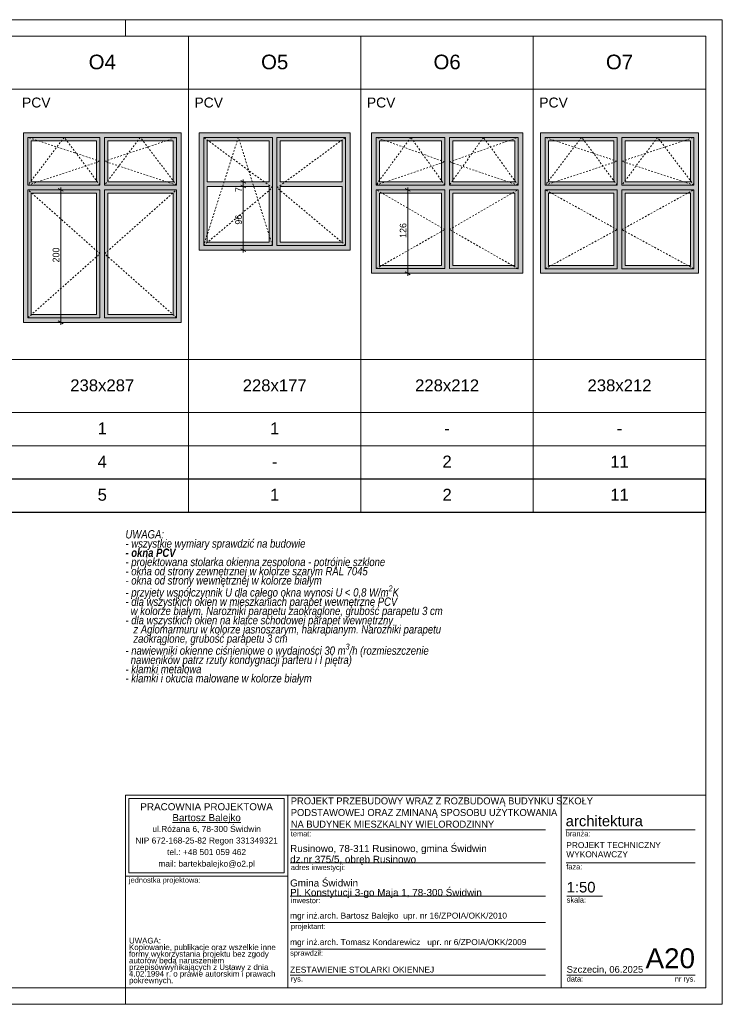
# Model space of a CAD drawing. Extents: x -130919 to -54459, y 5277 to 20371.
# Tile 11 of 11: x -65054 to -54459, y 5521 to 20371. Entities that reach past the tile are written whole.
import ezdxf

# ---------------------------------------------------------------- set-up
doc = ezdxf.new("R2010")
doc.units = 0
doc.header["$MEASUREMENT"] = 0
doc.linetypes.add('Hidden Line', pattern=[50, 25, -25])
doc.layers.add('Arch kolorystyka_Nr_Pióra__2', color=7, linetype='Continuous', lineweight=13, true_color=0x7f7f7f)
for name, color, linetype, lineweight in [('Arch okna_Nr_Pióra__21', 7, 'Continuous', 13), ('Arch opisy okien_Nr_Pióra__1', 7, 'Continuous', 25), ('Arch opisy_Nr_Pióra__1', 7, 'Continuous', 25), ('Arch opisy_Nr_Pióra__21', 7, 'Continuous', 13), ('Arch opisy_Nr_Pióra__7', 7, 'Continuous', 13), ('ARCH TABELA_Nr_Pióra__1', 7, 'Continuous', 25), ('ARCH TABELA_Nr_Pióra__21', 7, 'Continuous', 13), ('ARCH TABELA_Nr_Pióra__7', 7, 'Continuous', 13), ('Arch wymiary_Nr_Pióra__5', 7, 'Continuous', 13)]:
    doc.layers.add(name, color=color, linetype=linetype, lineweight=lineweight)
doc.layers.add('Arch wymiary', color=7, linetype='Continuous')
doc.styles.add('GENERATED_STYLE_1', font='txt')
doc.styles.add('GENERATED_STYLE_10', font='txt')
doc.styles.add('GENERATED_STYLE_2', font='arial.ttf')
doc.styles.add('GENERATED_STYLE_3', font='arial.ttf')
doc.styles.add('GENERATED_STYLE_4', font='arial.ttf')
doc.styles.add('GENERATED_STYLE_5', font='arial.ttf')
doc.styles.add('GENERATED_STYLE_6', font='arial.ttf')
doc.styles.add('GENERATED_STYLE_7', font='txt')
doc.dimstyles.new('GENERATED_STYLE__1', dxfattribs={"dimtxt": 100, "dimasz": 57, "dimexe": 0.18, "dimexo": 0, "dimgap": 0.09, "dimtad": 1, "dimdec": 0, "dimlfac": 0.1, "dimzin": 0, "dimdsep": 46, "dimtxsty": 'GENERATED_STYLE_1', "dimblk": 'ARROWHEAD_2', "dimblk1": 'ARROWHEAD_2', "dimblk2": 'ARROWHEAD_2', "dimcen": 0.09, "dimclrd": 7, "dimclre": 7, "dimclrt": 7, "dimadec": 0, "dimazin": 0, "dimtfac": 1, "dimtdec": 4, "dimtmove": 0, "dimatfit": 3, "dimfxl": 0, "dimtolj": 1, "dimtzin": 0, "dimarcsym": 0})

# ---------------------------------------------------------------- blocks, each defined once
blk = doc.blocks.new('*D30')
at = {"layer": 'Arch wymiary_Nr_Pióra__5', "linetype": 'Continuous'}
for p, q in [((-64397, 17784), (-64472, 17827)), ((-64435, 17806), (-64435, 17842)), ((-64379, 17806), (-64491, 17806)), ((-64435, 15806), (-64435, 17806)), ((-64379, 15806), (-64491, 15806)), ((-64472, 15827), (-64397, 15784)), ((-64435, 15769), (-64435, 15806))]:
    blk.add_line(p, q, dxfattribs=at)
at = {"layer": 'Arch wymiary_Nr_Pióra__5', "insert": (-64455, 16710), "char_height": 100, "attachment_point": 7, "rotation": 90, "style": 'GENERATED_STYLE_1'}
blk.add_mtext('{200}', dxfattribs=at)
blk = doc.blocks.new('ARROWHEAD_2')
at = {"color": 0, "linetype": 'Continuous', "lineweight": 0}
for p, q in [((0, 0), (-1, 0)), ((-0.38, -0.66), (0.38, 0.66))]:
    blk.add_line(p, q, dxfattribs=at)
blk = doc.blocks.new('*D31')
at = {"layer": 'Arch wymiary_Nr_Pióra__5', "linetype": 'Continuous'}
for p, q in [((-61625, 17856), (-61738, 17856)), ((-61719, 17877), (-61644, 17834)), ((-61682, 16896), (-61682, 17856)), ((-61625, 16896), (-61738, 16896)), ((-61719, 16917), (-61644, 16874)), ((-61682, 16859), (-61682, 16896))]:
    blk.add_line(p, q, dxfattribs=at)
at = {"layer": 'Arch wymiary_Nr_Pióra__5', "char_height": 100, "attachment_point": 7, "rotation": 90, "style": 'GENERATED_STYLE_1'}
for s, insert in [('{7}', (-61702, 17770)), ('{96}', (-61702, 17280))]:
    blk.add_mtext(s, dxfattribs=dict(at, insert=insert))
blk = doc.blocks.new('*D32')
at = {"layer": 'Arch wymiary_Nr_Pióra__5', "linetype": 'Continuous'}
for p, q in [((-61625, 17926), (-61738, 17926)), ((-61625, 17856), (-61738, 17856)), ((-61644, 17904), (-61719, 17947)), ((-61719, 17877), (-61644, 17834)), ((-61682, 17926), (-61682, 17962)), ((-61682, 17856), (-61682, 17926))]:
    blk.add_line(p, q, dxfattribs=at)
at = {"layer": 'Arch wymiary_Nr_Pióra__5', "char_height": 100, "attachment_point": 7, "rotation": 90, "style": 'GENERATED_STYLE_1'}
for s, insert in [('{7}', (-61702, 17770)), ('{96}', (-61702, 17280))]:
    blk.add_mtext(s, dxfattribs=dict(at, insert=insert))
blk = doc.blocks.new('*D33')
at = {"layer": 'Arch wymiary_Nr_Pióra__5', "linetype": 'Continuous'}
for p, q in [((-59164, 17784), (-59239, 17827)), ((-59201, 17806), (-59201, 17842)), ((-59145, 17806), (-59258, 17806)), ((-59201, 16546), (-59201, 17806)), ((-59145, 16546), (-59258, 16546)), ((-59239, 16567), (-59164, 16524)), ((-59201, 16509), (-59201, 16546))]:
    blk.add_line(p, q, dxfattribs=at)
at = {"layer": 'Arch wymiary_Nr_Pióra__5', "insert": (-59221, 17080), "char_height": 100, "attachment_point": 7, "rotation": 90, "style": 'GENERATED_STYLE_1'}
blk.add_mtext('{126}', dxfattribs=at)

msp = doc.modelspace()

# ---------------------------------------------------------------- hatches: boundary and pattern name
at = {"layer": 'Arch kolorystyka_Nr_Pióra__2', "linetype": 'Continuous'}
h = msp.add_hatch(color=256, dxfattribs=at)
h.paths.add_polyline_path([(-62618.9, 15805.6), (-64998.9, 15805.6), (-64998.9, 18665.6), (-62618.9, 18665.6)], flags=0)
h.paths.add_polyline_path([(-64878.9, 17925.6), (-64878.9, 18545.6), (-63893.9, 18545.6), (-63893.9, 17925.6)], flags=0)
h.paths.add_polyline_path([(-63723.9, 17925.6), (-63723.9, 18545.6), (-62738.9, 18545.6), (-62738.9, 17925.6)], flags=0)
h.paths.add_polyline_path([(-63723.9, 15925.6), (-63723.9, 17755.6), (-62738.9, 17755.6), (-62738.9, 15925.6)], flags=0)
h.paths.add_polyline_path([(-63893.9, 15925.6), (-64878.9, 15925.6), (-64878.9, 17755.6), (-63893.9, 17755.6)], flags=0)
h = msp.add_hatch(color=256, dxfattribs=at)
h.paths.add_polyline_path([(-62348.9, 16895.6), (-60068.9, 16895.6), (-60068.9, 18665.6), (-62348.9, 18665.6)], flags=0)
h.paths.add_polyline_path([(-62228.9, 17015.6), (-62228.9, 17855.6), (-61293.9, 17855.6), (-61293.9, 17015.6)], flags=0)
h.paths.add_polyline_path([(-62228.9, 17925.6), (-62228.9, 18545.6), (-61293.9, 18545.6), (-61293.9, 17925.6)], flags=0)
h.paths.add_polyline_path([(-61123.9, 17925.6), (-61123.9, 18545.6), (-60188.9, 18545.6), (-60188.9, 17925.6)], flags=0)
h.paths.add_polyline_path([(-61123.9, 17015.6), (-61123.9, 17855.6), (-60188.9, 17855.6), (-60188.9, 17015.6)], flags=0)
h = msp.add_hatch(color=256, dxfattribs=at)
h.paths.add_polyline_path([(-59748.9, 16545.6), (-57468.9, 16545.3), (-57468.9, 18665.3), (-59748.9, 18665.6)], flags=0)
h.paths.add_polyline_path([(-59628.9, 16665.6), (-59628.9, 17755.6), (-58693.9, 17755.6), (-58693.9, 16665.6)], flags=0)
h.paths.add_polyline_path([(-59628.9, 17925.6), (-59628.9, 18545.6), (-58693.9, 18545.6), (-58693.9, 17925.6)], flags=0)
h.paths.add_polyline_path([(-58523.9, 17925.6), (-58523.9, 18545.6), (-57588.9, 18545.3), (-57588.9, 17925.3)], flags=0)
h.paths.add_polyline_path([(-58523.9, 16665.6), (-58523.9, 17755.6), (-57588.9, 17755.3), (-57588.9, 16665.3)], flags=0)
h = msp.add_hatch(color=256, dxfattribs=at)
h.paths.add_polyline_path([(-57198.9, 16545.3), (-54818.9, 16545.3), (-54818.9, 18665.3), (-57198.9, 18665.3)], flags=0)
h.paths.add_polyline_path([(-57078.9, 16665.3), (-57078.9, 17755.3), (-56093.9, 17755.3), (-56093.9, 16665.3)], flags=0)
h.paths.add_polyline_path([(-57078.9, 17925.3), (-57078.9, 18545.3), (-56093.9, 18545.3), (-56093.9, 17925.3)], flags=0)
h.paths.add_polyline_path([(-55923.9, 17925.3), (-55923.9, 18545.3), (-54938.9, 18545.3), (-54938.9, 17925.3)], flags=0)
h.paths.add_polyline_path([(-55923.9, 16665.3), (-55923.9, 17755.3), (-54938.9, 17755.3), (-54938.9, 16665.3)], flags=0)

# ---------------------------------------------------------------- linework, layer by layer
at = {"layer": 'Arch okna_Nr_Pióra__21', "linetype": 'Continuous'}
for p, q in [((-64998.9, 18665.6), (-62618.9, 18665.6)), ((-64998.9, 18665.6), (-64998.9, 15805.6)), ((-64928.9, 18595.6), (-63843.9, 18595.6)), ((-64928.9, 18595.6), (-64928.9, 17875.6)), ((-63843.9, 18595.6), (-63843.9, 17875.6)), ((-63773.9, 18595.6), (-63773.9, 17875.6)), ((-63773.9, 18595.6), (-62688.9, 18595.6)), ((-62688.9, 18595.6), (-62688.9, 17875.6)), ((-62618.9, 18665.6), (-62618.9, 15805.6)), ((-62348.9, 18665.6), (-60068.9, 18665.6)), ((-62348.9, 18665.6), (-62348.9, 16895.6)), ((-62278.9, 18595.6), (-61243.9, 18595.6)), ((-62278.9, 18595.6), (-62278.9, 16965.6)), ((-61243.9, 18595.6), (-61243.9, 16965.6)), ((-61173.9, 18595.6), (-61173.9, 16965.6)), ((-61173.9, 18595.6), (-60138.9, 18595.6)), ((-60138.9, 18595.6), (-60138.9, 16965.6)), ((-60068.9, 18665.6), (-60068.9, 16895.6)), ((-59748.9, 18665.6), (-59748.9, 16545.6)), ((-59748.9, 18665.6), (-57468.9, 18665.3)), ((-59678.9, 18595.6), (-58643.9, 18595.6)), ((-59678.9, 18595.6), (-59678.9, 17875.6)), ((-58643.9, 18595.6), (-58643.9, 17875.6)), ((-58573.9, 18595.6), (-58573.9, 17875.6)), ((-58573.9, 18595.6), (-57538.9, 18595.3)), ((-57538.9, 18595.3), (-57538.9, 17875.3)), ((-57468.9, 18665.3), (-57468.9, 16545.3)), ((-57198.9, 18665.3), (-57198.9, 16545.3)), ((-57198.9, 18665.3), (-54818.9, 18665.3)), ((-57128.9, 18595.3), (-57128.9, 17875.3)), ((-57128.9, 18595.3), (-56043.9, 18595.3)), ((-56043.9, 18595.3), (-56043.9, 17875.3)), ((-55973.9, 18595.3), (-55973.9, 17875.3)), ((-55973.9, 18595.3), (-54888.9, 18595.3)), ((-54888.9, 18595.3), (-54888.9, 17875.3)), ((-54818.9, 18665.3), (-54818.9, 16545.3)), ((-64878.9, 18545.6), (-63893.9, 18545.6)), ((-64878.9, 18545.6), (-64878.9, 17925.6)), ((-63893.9, 18545.6), (-63893.9, 17925.6)), ((-63723.9, 18545.6), (-62738.9, 18545.6)), ((-63723.9, 18545.6), (-63723.9, 17925.6)), ((-62738.9, 18545.6), (-62738.9, 17925.6)), ((-62228.9, 18545.6), (-61293.9, 18545.6)), ((-62228.9, 18545.6), (-62228.9, 17925.6)), ((-61293.9, 18545.6), (-61293.9, 17925.6)), ((-61123.9, 18545.6), (-60188.9, 18545.6)), ((-61123.9, 18545.6), (-61123.9, 17925.6)), ((-60188.9, 18545.6), (-60188.9, 17925.6)), ((-59628.9, 18545.6), (-58693.9, 18545.6)), ((-59628.9, 18545.6), (-59628.9, 17925.6)), ((-58693.9, 18545.6), (-58693.9, 17925.6)), ((-58523.9, 18545.6), (-57588.9, 18545.3)), ((-58523.9, 18545.6), (-58523.9, 17925.6)), ((-57588.9, 18545.3), (-57588.9, 17925.3)), ((-57078.9, 18545.3), (-57078.9, 17925.3)), ((-57078.9, 18545.3), (-56093.9, 18545.3)), ((-56093.9, 18545.3), (-56093.9, 17925.3)), ((-55923.9, 18545.3), (-54938.9, 18545.3)), ((-55923.9, 18545.3), (-55923.9, 17925.3)), ((-54938.9, 18545.3), (-54938.9, 17925.3)), ((-64928.9, 17875.6), (-63843.9, 17875.6)), ((-64878.9, 17925.6), (-63893.9, 17925.6)), ((-63773.9, 17875.6), (-62688.9, 17875.6)), ((-63723.9, 17925.6), (-62738.9, 17925.6)), ((-62228.9, 17925.6), (-61293.9, 17925.6)), ((-62228.9, 17855.6), (-61293.9, 17855.6)), ((-62228.9, 17855.6), (-62228.9, 17015.6)), ((-61293.9, 17855.6), (-61293.9, 17015.6)), ((-61123.9, 17925.6), (-60188.9, 17925.6)), ((-61123.9, 17855.6), (-60188.9, 17855.6)), ((-61123.9, 17855.6), (-61123.9, 17015.6)), ((-60188.9, 17855.6), (-60188.9, 17015.6)), ((-59678.9, 17875.6), (-58643.9, 17875.6)), ((-59628.9, 17925.6), (-58693.9, 17925.6)), ((-58573.9, 17875.6), (-57538.9, 17875.3)), ((-58523.9, 17925.6), (-57588.9, 17925.3)), ((-57128.9, 17875.3), (-56043.9, 17875.3)), ((-57078.9, 17925.3), (-56093.9, 17925.3)), ((-55973.9, 17875.3), (-54888.9, 17875.3)), ((-55923.9, 17925.3), (-54938.9, 17925.3)), ((-64928.9, 17805.6), (-63843.9, 17805.6)), ((-64928.9, 17805.6), (-64928.9, 15875.6)), ((-64878.9, 17755.6), (-63893.9, 17755.6)), ((-64878.9, 17755.6), (-64878.9, 15925.6)), ((-63893.9, 17755.6), (-63893.9, 15925.6)), ((-63843.9, 17805.6), (-63843.9, 15875.6)), ((-63773.9, 17805.6), (-63773.9, 15875.6)), ((-63773.9, 17805.6), (-62688.9, 17805.6)), ((-63723.9, 17755.6), (-62738.9, 17755.6)), ((-63723.9, 17755.6), (-63723.9, 15925.6)), ((-62738.9, 17755.6), (-62738.9, 15925.6)), ((-62688.9, 17805.6), (-62688.9, 15875.6)), ((-59678.9, 17805.6), (-58643.9, 17805.6)), ((-59678.9, 17805.6), (-59678.9, 16615.6)), ((-59628.9, 17755.6), (-58693.9, 17755.6)), ((-59628.9, 17755.6), (-59628.9, 16665.6)), ((-58693.9, 17755.6), (-58693.9, 16665.6)), ((-58643.9, 17805.6), (-58643.9, 16615.6)), ((-58573.9, 17805.6), (-58573.9, 16615.6)), ((-58573.9, 17805.6), (-57538.9, 17805.3)), ((-58523.9, 17755.6), (-57588.9, 17755.3)), ((-58523.9, 17755.6), (-58523.9, 16665.6)), ((-57588.9, 17755.3), (-57588.9, 16665.3)), ((-57538.9, 17805.3), (-57538.9, 16615.3)), ((-57128.9, 17805.3), (-57128.9, 16615.3)), ((-57128.9, 17805.3), (-56043.9, 17805.3)), ((-57078.9, 17755.3), (-56093.9, 17755.3)), ((-57078.9, 17755.3), (-57078.9, 16665.3)), ((-56093.9, 17755.3), (-56093.9, 16665.3)), ((-56043.9, 17805.3), (-56043.9, 16615.3)), ((-55973.9, 17805.3), (-54888.9, 17805.3)), ((-55973.9, 17805.3), (-55973.9, 16615.3)), ((-55923.9, 17755.3), (-55923.9, 16665.3)), ((-55923.9, 17755.3), (-54938.9, 17755.3)), ((-54938.9, 17755.3), (-54938.9, 16665.3)), ((-54888.9, 17805.3), (-54888.9, 16615.3)), ((-62278.9, 16965.6), (-61243.9, 16965.6)), ((-62228.9, 17015.6), (-61293.9, 17015.6)), ((-61173.9, 16965.6), (-60138.9, 16965.6)), ((-61123.9, 17015.6), (-60188.9, 17015.6)), ((-62348.9, 16895.6), (-60068.9, 16895.6)), ((-59628.9, 16665.6), (-58693.9, 16665.6)), ((-58523.9, 16665.6), (-57588.9, 16665.3)), ((-57078.9, 16665.3), (-56093.9, 16665.3)), ((-55923.9, 16665.3), (-54938.9, 16665.3)), ((-59748.9, 16545.6), (-57468.9, 16545.3)), ((-59678.9, 16615.6), (-58643.9, 16615.6)), ((-58573.9, 16615.6), (-57538.9, 16615.3)), ((-57198.9, 16545.3), (-54818.9, 16545.3)), ((-57128.9, 16615.3), (-56043.9, 16615.3)), ((-55973.9, 16615.3), (-54888.9, 16615.3)), ((-64878.9, 15925.6), (-63893.9, 15925.6)), ((-63723.9, 15925.6), (-62738.9, 15925.6)), ((-64998.9, 15805.6), (-62618.9, 15805.6)), ((-64928.9, 15875.6), (-63843.9, 15875.6)), ((-63773.9, 15875.6), (-62688.9, 15875.6))]:
    msp.add_line(p, q, dxfattribs=at)
at = {"layer": 'Arch okna_Nr_Pióra__21', "linetype": 'Hidden Line'}
for p, q in [((-64381.4, 18595.6), (-64928.9, 17875.6)), ((-63843.9, 18235.6), (-64928.9, 18595.6)), ((-63843.9, 17875.6), (-64381.4, 18595.6)), ((-63236.4, 18595.6), (-63773.9, 17875.6)), ((-63773.9, 18235.6), (-62688.9, 18595.6)), ((-62688.9, 17875.6), (-63236.4, 18595.6)), ((-61756.4, 18595.6), (-62278.9, 16965.6)), ((-61243.9, 17835.6), (-62278.9, 18595.6)), ((-61243.9, 16965.6), (-61756.4, 18595.6)), ((-61173.9, 17835.6), (-60138.9, 18595.6)), ((-59156.4, 18595.6), (-59678.9, 17875.6)), ((-58643.9, 18225.6), (-59678.9, 18595.6)), ((-58643.9, 17875.6), (-59156.4, 18595.6)), ((-58061.4, 18595.6), (-58573.9, 17875.6)), ((-58573.9, 18225.6), (-57538.9, 18595.3)), ((-57538.9, 17875.3), (-58061.4, 18595.6)), ((-56581.4, 18595.3), (-57128.9, 17875.3)), ((-56043.9, 18235.3), (-57128.9, 18595.3)), ((-56043.9, 17875.3), (-56581.4, 18595.3)), ((-55973.9, 18235.3), (-54888.9, 18595.3)), ((-55436.4, 18595.3), (-55973.9, 17875.3)), ((-54888.9, 17875.3), (-55436.4, 18595.3)), ((-64928.9, 17875.6), (-63843.9, 18235.6)), ((-62688.9, 17875.6), (-63773.9, 18235.6)), ((-59678.9, 17875.6), (-58643.9, 18225.6)), ((-57538.9, 17875.3), (-58573.9, 18225.6)), ((-57128.9, 17875.3), (-56043.9, 18235.3)), ((-54888.9, 17875.3), (-55973.9, 18235.3)), ((-62278.9, 16965.6), (-61243.9, 17835.6)), ((-60138.9, 16965.6), (-61173.9, 17835.6)), ((-63843.9, 16840.6), (-64928.9, 17805.6)), ((-63773.9, 16840.6), (-62688.9, 17805.6)), ((-58643.9, 17205.6), (-59678.9, 17805.6)), ((-58573.9, 17205.6), (-57538.9, 17805.3)), ((-56043.9, 17205.3), (-57128.9, 17805.3)), ((-55973.9, 17205.3), (-54888.9, 17805.3)), ((-59678.9, 16615.6), (-58643.9, 17205.6)), ((-57538.9, 16615.3), (-58573.9, 17205.6)), ((-57128.9, 16615.3), (-56043.9, 17205.3)), ((-54888.9, 16615.3), (-55973.9, 17205.3)), ((-64928.9, 15875.6), (-63843.9, 16840.6)), ((-62688.9, 15875.6), (-63773.9, 16840.6))]:
    msp.add_line(p, q, dxfattribs=at)
at = {"layer": 'Arch opisy_Nr_Pióra__1', "linetype": 'Continuous'}
for p, q in [((-73858.9, 13445.6), (-54708.9, 13445.6)), ((-54708.9, 12945.6), (-54708.9, 13445.6)), ((-73858.9, 12945.6), (-54708.9, 12945.6))]:
    msp.add_line(p, q, dxfattribs=at)
at = {"layer": 'Arch opisy_Nr_Pióra__21', "linetype": 'Continuous'}
for p, q in [((-73858.9, 20120.6), (-54708.9, 20120.6)), ((-62508.9, 20120.6), (-62508.9, 12945.6)), ((-59908.9, 20120.6), (-59908.9, 12945.6)), ((-57308.9, 20120.6), (-57308.9, 12945.6)), ((-54708.9, 20120.6), (-54708.9, 12945.6)), ((-54708.9, 5770.6), (-54708.9, 20120.6)), ((-73858.9, 19320.6), (-54708.9, 19320.6)), ((-73858.9, 15245.6), (-54708.9, 15245.6)), ((-73858.9, 14445.6), (-54708.9, 14445.6)), ((-73858.9, 14445.6), (-54708.9, 14445.6)), ((-73858.9, 13945.6), (-54708.9, 13945.6)), ((-73858.9, 13445.6), (-54708.9, 13445.6)), ((-73858.9, 13445.6), (-54708.9, 13445.6)), ((-63458.9, 6270.6), (-63458.9, 5770.6)), ((-54708.9, 5770.6), (-73858.9, 5770.6))]:
    msp.add_line(p, q, dxfattribs=at)
at = {"layer": 'ARCH TABELA_Nr_Pióra__21', "linetype": 'Continuous'}
for p, q in [((-75358.9, 20370.6), (-54458.9, 20370.6)), ((-63458.9, 20120.6), (-63458.9, 20370.6)), ((-63458.9, 20120.6), (-63458.9, 20370.6)), ((-63458.9, 20120.6), (-63458.9, 20370.6)), ((-54458.9, 20370.6), (-54458.9, 5520.6)), ((-63458.9, 8676.2), (-54708.9, 8676.2)), ((-63458.9, 5770.6), (-63458.9, 8676.2)), ((-63458.9, 7452.8), (-63458.9, 8676.2)), ((-63458.9, 8676.2), (-61012.1, 8676.2)), ((-63405.7, 8623), (-61065.2, 8623)), ((-63405.7, 7506), (-63405.7, 8623)), ((-61065.2, 7506), (-61065.2, 8623)), ((-61012.1, 8676.2), (-61012.1, 5770.6)), ((-61012.1, 7452.8), (-61012.1, 8676.2)), ((-56889.7, 8676.2), (-56889.7, 5770.6)), ((-54708.9, 8676.2), (-54708.9, 5770.6)), ((-61012.1, 5770.6), (-61012.1, 8476.2)), ((-60975.9, 8151.6), (-57126, 8151.6)), ((-56820.1, 8151.6), (-54870.4, 8151.6)), ((-60975.9, 7652.8), (-57126, 7652.8)), ((-56811.3, 7652.8), (-54870.4, 7652.8)), ((-63458.9, 7452.8), (-61012.1, 7452.8)), ((-63405.7, 7506), (-61065.2, 7506)), ((-60975.9, 7152.8), (-57126, 7152.8)), ((-56805.4, 7152.8), (-56265.6, 7152.8)), ((-60975.9, 6752.8), (-57126, 6752.8)), ((-60975.9, 6352.8), (-57126, 6352.8)), ((-60975.9, 5961.8), (-57126, 5961.8)), ((-56805.4, 5961.8), (-55664.5, 5961.8)), ((-55688.7, 5961.8), (-54870.4, 5961.8)), ((-63458.9, 5770.6), (-61012.1, 5770.6)), ((-63458.9, 5520.6), (-63458.9, 5770.6)), ((-63458.9, 5520.6), (-63458.9, 5770.6)), ((-63458.9, 5520.6), (-63458.9, 5770.6)), ((-54708.9, 5770.6), (-61012.1, 5770.6)), ((-54458.9, 5520.6), (-75358.9, 5520.6))]:
    msp.add_line(p, q, dxfattribs=at)

# ---------------------------------------------------------------- texts
at = {"layer": 'Arch opisy okien_Nr_Pióra__1', "linetype": 'Continuous'}
for s, insert, char_height, attachment_point, style in [('{O4}', (-63808.9, 19843.2), 220, 2, 'GENERATED_STYLE_3'), ('{O5}', (-61208.9, 19843.2), 220, 2, 'GENERATED_STYLE_3'), ('{O6}', (-58608.9, 19843.2), 220, 2, 'GENERATED_STYLE_3'), ('{O7}', (-56008.9, 19843.2), 220, 2, 'GENERATED_STYLE_3'), ('{PCV}', (-65018.9, 19196.3), 150, 1, 'GENERATED_STYLE_3'), ('{PCV}', (-62418.9, 19196.3), 150, 1, 'GENERATED_STYLE_3'), ('{PCV}', (-59818.9, 19196.3), 150, 1, 'GENERATED_STYLE_3'), ('{PCV}', (-57218.9, 19196.3), 150, 1, 'GENERATED_STYLE_3'), ('{238x287}', (-63808.9, 14945.9), 180, 2, 'GENERATED_STYLE_2'), ('{228x177}', (-61208.9, 14945.9), 180, 2, 'GENERATED_STYLE_2'), ('{228x212}', (-58608.9, 14945.9), 180, 2, 'GENERATED_STYLE_2'), ('{238x212}', (-56008.9, 14945.9), 180, 2, 'GENERATED_STYLE_2'), ('{1}', (-63808.9, 14295.9), 180, 2, 'GENERATED_STYLE_2'), ('{1}', (-61208.9, 14295.9), 180, 2, 'GENERATED_STYLE_2'), ('{-}', (-58608.9, 14295.9), 180, 2, 'GENERATED_STYLE_2'), ('{-}', (-56008.9, 14295.9), 180, 2, 'GENERATED_STYLE_2'), ('{4}', (-63808.9, 13795.9), 180, 2, 'GENERATED_STYLE_2'), ('{-}', (-61208.9, 13795.9), 180, 2, 'GENERATED_STYLE_2'), ('{2}', (-58608.9, 13795.9), 180, 2, 'GENERATED_STYLE_2'), ('{11}', (-56008.9, 13795.9), 180, 2, 'GENERATED_STYLE_2'), ('{5}', (-63808.9, 13295.9), 180, 2, 'GENERATED_STYLE_3'), ('{1}', (-61208.9, 13295.9), 180, 2, 'GENERATED_STYLE_3'), ('{2}', (-58608.9, 13295.9), 180, 2, 'GENERATED_STYLE_3'), ('{11}', (-56008.9, 13295.9), 180, 2, 'GENERATED_STYLE_3')]:
    msp.add_mtext(s, dxfattribs=dict(at, insert=insert, char_height=char_height, attachment_point=attachment_point, style=style))
at = {"layer": 'Arch opisy_Nr_Pióra__7', "linetype": 'Continuous', "insert": (-63458.9, 12672), "char_height": 125, "width": 5051.218, "attachment_point": 1, "line_spacing_factor": 0.667268, "style": 'GENERATED_STYLE_7'}
msp.add_mtext('\\A1;{\\fArial Narrow Europa Środkowa|b0|i1|c0|p34;UWAGA:\\P- wszystkie wymiary sprawdzić na budowie\\P\\fArial Narrow Europa Środkowa|b1|i1|c0|p34;- okna PCV\\P\\fArial Narrow Europa Środkowa|b0|i1|c0|p34;- projektowana stolarka okienna zespolona - potrójnie szklone\\P- okna od strony zewnętrznej w kolorze szarym RAL 7045\\P- okna od strony wewnętrznej w kolorze białym\\P- przyjety współczynnik U dla całego okna wynosi U\\fArial Narrow Europa Środkowa|b0|i0|c0|p34; < \\fArial Narrow Europa Środkowa|b0|i1|c0|p34;0,8 W/m\\A1{\\H0.7x;\\S2^  ;}K\\P- dla wszystkich okien w mieszkaniach parapet wewnętrzne PCV \\P  w kolorze białym. Narożniki parapetu zaokrąglone, grubość parapetu 3 cm\\P- dla wszystkich okien na klatce schodowej parapet wewnętrzny \\P   z Aglomarmuru w kolorze jasnoszarym, nakrapianym. Narożniki parapetu \\P   zaokrąglone, grubość parapetu 3 cm\\P- nawiewniki okienne ciśnieniowe o wydajności 30 m\\A1{\\H0.7x;\\S3^  ;}/h (rozmieszczenie \\P  nawieników patrz rzuty kondygnacji parteru i I piętra)\\P- klamki metalowa\\P- klamki i okucia malowane w kolorze białym}', dxfattribs=at)
at = {"layer": 'ARCH TABELA_Nr_Pióra__1', "linetype": 'Continuous'}
for s, insert, char_height, attachment_point, line_spacing_factor, style in [('{\\pt11271.2;PROJEKT PRZEBUDOWY WRAZ Z ROZBUDOWĄ BUDYNKU SZKOŁY \\P\\pt11271.2;PODSTAWOWEJ ORAZ ZMINANĄ SPOSOBU UŻYTKOWANIA \\P\\pt11271.2;NA BUDYNEK MIESZKALNY WIELORODZINNY}', (-60965.2, 8183.7), 105, 7, 1.001884, 'GENERATED_STYLE_10'), ('{Rusinowo, 78-311 Rusinowo, gmina Świdwin \\Pdz.nr 375/5, obręb Rusinowo}', (-60975.9, 7622.2), 106.383, 7, 0.918867, 'GENERATED_STYLE_4'), ('{PROJEKT TECHNICZNY\\PWYKONAWCZY}', (-56811.3, 7966.7), 90, 1, 0.923713, 'GENERATED_STYLE_4'), ('{Gmina Świdwin\\PPl. Konstytucji 3-go Maja 1, 78-300 Świdwin}', (-60975.9, 7122.2), 106.383, 7, 0.807442, 'GENERATED_STYLE_4'), ('{\\PZESTAWIENIE STOLARKI OKIENNEJ}', (-60975.9, 6244.7), 90, 1, 1.043016, 'GENERATED_STYLE_5')]:
    msp.add_mtext(s, dxfattribs=dict(at, insert=insert, char_height=char_height, attachment_point=attachment_point, line_spacing_factor=line_spacing_factor, style=style))
at = {"layer": 'ARCH TABELA_Nr_Pióra__7', "linetype": 'Continuous', "insert": (-62235.5, 8553.8), "char_height": 106.383, "attachment_point": 2, "line_spacing_factor": 0.926719, "style": 'GENERATED_STYLE_6'}
msp.add_mtext('{PRACOWNIA PROJEKTOWA\\P\\LBartosz Balejko}', dxfattribs=at)
at = {"layer": 'ARCH TABELA_Nr_Pióra__7', "linetype": 'Continuous', "style": 'GENERATED_STYLE_4'}
for s, insert, char_height, attachment_point in [('{architektura}', (-56820.1, 8365.9), 159.58, 1), ('{temat:}', (-60965.2, 8133.4), 79.79, 1), ('{branża:}', (-56820.1, 8133.4), 79.79, 1), ('{adres inwestycji:}', (-60965.2, 7626), 79.79, 1), ('{faza:}', (-56811.3, 7634.6), 79.79, 1), ('{jednostka projektowa:}', (-63405.7, 7434.6), 79.79, 1), ('{1:50}', (-56805.4, 7367.1), 159.58, 1), ('{inwestor:}', (-60965.2, 7126), 79.79, 1), ('{skala:}', (-56805.4, 7134.6), 79.79, 1), ('{mgr inż.arch. Bartosz Balejko  upr. nr 16/ZPOIA/OKK/2010}', (-60975.9, 6903.8), 90, 1), ('{projektant:}', (-60963, 6734.6), 79.79, 1), ('{mgr inż.arch. Tomasz Kondarewicz   upr. nr 6/ZPOIA/OKK/2009}', (-60975.9, 6503.8), 90, 1), ('{sprawdził:}', (-60975.9, 6334.6), 79.79, 1), ('{A20}', (-54870.4, 6364.7), 300, 3), ('{Szczecin, 06.2025}', (-56805.4, 6097.5), 101.064, 1), ('{data:}', (-56805.4, 5943.6), 79.79, 1), ('{rys.}', (-60963, 5943.6), 79.79, 1), ('{nr rys.}', (-55174.3, 5943.6), 79.79, 1)]:
    msp.add_mtext(s, dxfattribs=dict(at, insert=insert, char_height=char_height, attachment_point=attachment_point))
for s, insert, char_height, width, attachment_point, line_spacing_factor in [('{ul.Różana 6, 78-300 Świdwin\\PNIP 672-168-25-82 Regon 331349321\\Ptel.: +48 501 059 462\\Pmail: bartekbalejko@o2.pl}', (-62235.5, 8210.6), 90.426, 2340.426, 2, 1.156383), ('{UWAGA:\\PKopiowanie, publikacje oraz wszelkie inne formy wykorzystania projektu bez zgody autorów będą naruszeniem przepisówwynikających z Ustawy z dnia 4.02.1994 r. o prawie autorskim i prawach pokrewnych.}', (-63405.7, 6523.2), 85.1064, 2241.704, 1, 0.703415)]:
    msp.add_mtext(s, dxfattribs=dict(at, insert=insert, char_height=char_height, width=width, attachment_point=attachment_point, line_spacing_factor=line_spacing_factor))

# ---------------------------------------------------------------- dimensions: what is measured, and where the dimension line sits
at = {"layer": 'Arch wymiary', "linetype": 'Continuous'}
for base, p1, p2, picture, middle in [((-64435, 15805.6), (-64998.9, 15805.6), (-64928.9, 17805.6), '*D30', (-64505, 16823.5)), ((-61681.5, 16895.6), (-61293.9, 17855.6), (-61293.9, 17925.6), '*D32', (-61751.5, 17807.9)), ((-61681.5, 16895.6), (-61698.8, 16895.6), (-61293.9, 17855.6), '*D31', (-61751.5, 17355.5)), ((-59201.5, 16545.5), (-59140.9, 16545.5), (-59037, 17805.6), '*D33', (-59271.5, 17193.4))]:
    dim = msp.add_linear_dim(base=base, p1=p1, p2=p2, angle=90, dimstyle='GENERATED_STYLE__1', dxfattribs=at)
    dim.commit()
    dim.dimension.update_dxf_attribs({"geometry": picture, "text_midpoint": middle})

doc.saveas('drawing.dxf')
